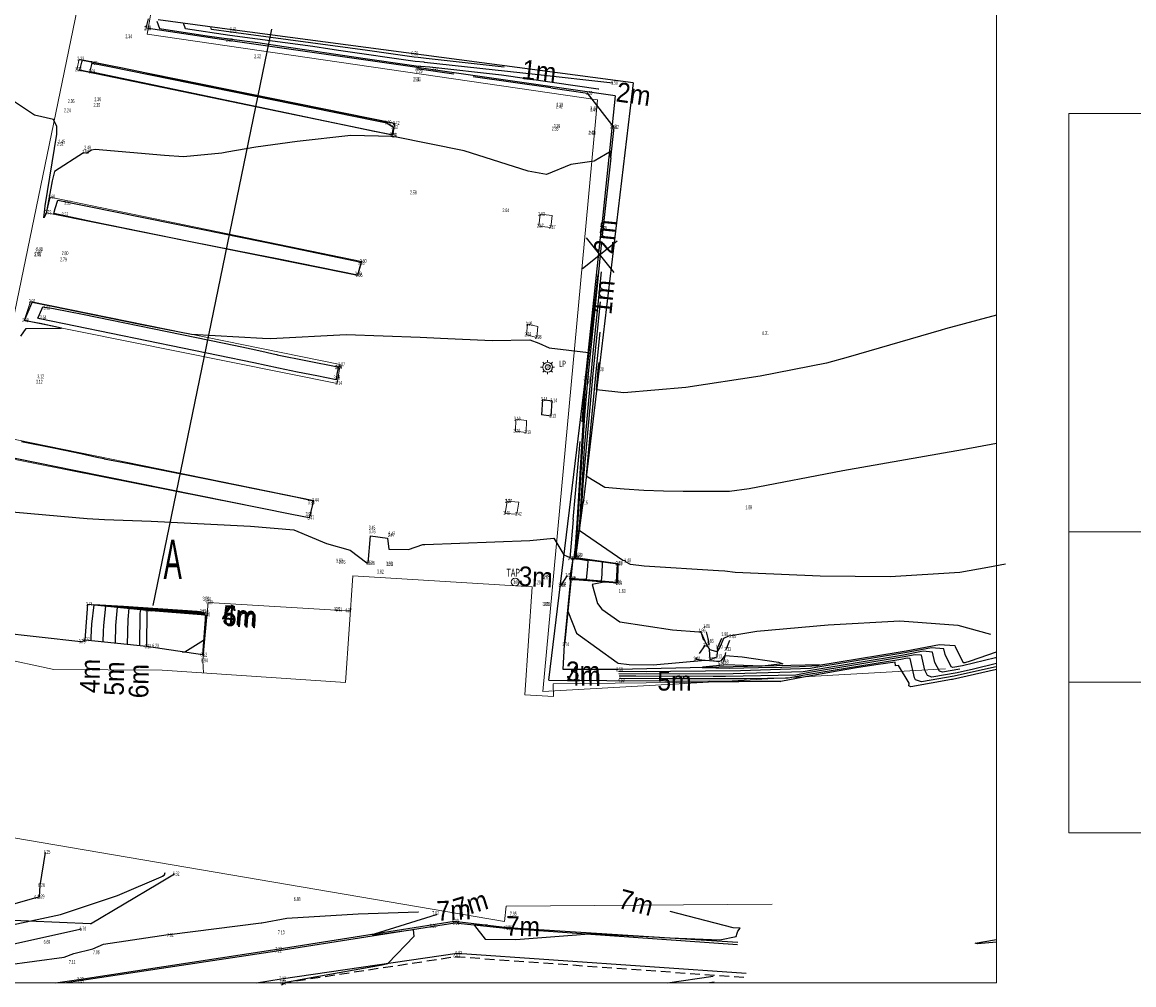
# Model space of a CAD drawing. Extents: x -154 to 271, y -55 to 278.
# Tile 6 of 9: x -12 to 44, y 72 to 121. Entities that reach past the tile are written whole.
import ezdxf
from ezdxf.enums import TextEntityAlignment as Align

# ---------------------------------------------------------------- set-up
doc = ezdxf.new("R2010")
doc.units = 0
doc.header["$PDSIZE"] = 0.2
doc.linetypes.add('DASHED', pattern=[0.75, 0.5, -0.25])
doc.linetypes.add('DASHED0', pattern=[1, 0.5, -0.5])
for name, color, linetype in [('A1_VPM', 7, 'Continuous'), ('INSET', 7, 'Continuous'), ('SECTION D', 7, 'Continuous')]:
    doc.layers.add(name, color=color, linetype=linetype)
doc.styles.add('Arial Narrow', font='arial.ttf', dxfattribs={"height": 1})
doc.styles.add('Arial Unicode MS', font='arial.ttf', dxfattribs={"height": 1})

msp = doc.modelspace()

# ---------------------------------------------------------------- linework, layer by layer
at = {"layer": 'A1_VPM', "color": 7, "lineweight": 18}
for p, q in [((37.252, 72.295), (37.252, 163.302)), ((37.252, 72.295), (37.252, 163.302)), ((-70.143, 72.295), (37.252, 72.295)), ((-70.143, 72.295), (37.252, 72.295))]:
    msp.add_line(p, q, dxfattribs=at)
at = {"layer": 'INSET', "color": 7, "lineweight": 18}
for p, q in [((-3, 137.711), (-6.075, 120.713)), ((-6.075, 120.713), (16.902, 117.354)), ((16.902, 117.354), (14.122, 87.156)), ((14.18, 103.889, 3.085), (14.107, 103.962, 3.085)), ((14.358, 104.067, 3.085), (14.358, 103.962, 3.085)), ((14.609, 103.963, 3.085), (14.535, 103.889, 3.085)), ((14.107, 103.711, 3.085), (14.002, 103.711, 3.085)), ((14.19, 103.524, 3.085), (14.107, 103.459, 3.085)), ((14.358, 103.46, 3.085), (14.358, 103.356, 3.085)), ((14.535, 103.534, 3.085), (14.609, 103.46, 3.085)), ((14.608, 103.711, 3.085), (14.713, 103.711, 3.085)), ((14.122, 87.156), (34.662, 88.312))]:
    msp.add_line(p, q, dxfattribs=at)
at = {"layer": 'INSET', "color": 216, "lineweight": 15}
msp.add_line((-13.258, 104.42, 3.201), (-7.218, 133.805, 1.739), dxfattribs=at)
at = {"layer": 'INSET', "color": 252, "lineweight": 25}
for p, q in [((-6.114, 121.015, 2.249), (-5.996, 121.496, 2.187)), ((-1.743, 120.933, 0.61), (-5.503, 121.434, 1.963)), ((-1.941, 120.384, 2.271), (-6.114, 121.015, 2.249)), ((18.72, 118.223, 0.583), (-1.743, 120.933, 0.61)), ((17.807, 117.568, 2.304), (-1.941, 120.384, 2.271)), ((18.72, 118.223, 0.382), (16.166, 96.795, 1.156)), ((17.807, 117.568, 2.451), (17.112, 110.806, 2.774)), ((16.288, 103.134, 3.061), (17.112, 110.806, 2.774)), ((14.416, 87.735, 3.575), (16.288, 103.134, 3.061)), ((15.816, 94.126, 1.834), (16.166, 96.795, 1.156)), ((15.816, 94.126, 1.834), (16.166, 96.795, 1.156)), ((15.648, 93.945, 3.499), (15.543, 92.941, 3.49)), ((17.92, 93.674, 2.005), (15.648, 93.945, 3.499)), ((15.789, 93.928, 2.738), (15.816, 94.126, 2.272)), ((15.792, 93.999, 1.899), (15.816, 94.126, 1.834)), ((15.792, 93.999, 1.899), (17.945, 93.699, 1.834)), ((17.868, 92.74, 2.018), (17.92, 93.674, 2.005)), ((17.945, 93.699, 1.834), (17.923, 92.684, 1.886)), ((15.553, 92.94, 2.272), (15.212, 89.559, 2.738)), ((15.212, 89.559, 2.738), (15.547, 92.879, 2.272)), ((15.543, 92.941, 3.49), (17.868, 92.74, 2.018)), ((17.923, 92.684, 1.886), (15.547, 92.879, 2.272)), ((-9.462, 89.696, 3.889), (-28.464, 91.86, 3.89)), ((-9.242, 89.786, 3.766), (-9.103, 91.615, 3.735)), ((-9.103, 91.615, 3.735), (-6.083, 91.318, 6.282)), ((-6.083, 91.318, 6.282), (-6.106, 89.452, 6.292)), ((-6.083, 91.318, 6.282), (-3.103, 91.081, 6.298)), ((-3.103, 91.081, 6.298), (-3.254, 89.026, 6.618)), ((-9.462, 89.696, 3.788), (-9.242, 89.786, 3.766)), ((-6.106, 89.452, 6.292), (-9.242, 89.786, 3.766)), ((-3.254, 89.026, 6.618), (-6.106, 89.452, 6.292)), ((15.151, 88.284, 2.738), (15.212, 89.559, 2.738)), ((28.229, 88.528, 2.39), (17.952, 88.279, 2.579)), ((28.229, 88.528, 2.39), (17.952, 88.279, 2.579)), ((17.952, 88.279, 2.579), (15.151, 88.284, 2.738)), ((14.416, 87.735, 4.986), (26.253, 87.673, 5.011)), ((-11.534, 77.268, 6.256), (-11.254, 78.953, 6.246)), ((-11.556, 76.684, 6.294), (-11.534, 77.268, 6.256)), ((-16.95, 75.195, 6.374), (-11.73, 76.646, 6.269)), ((-11.73, 76.646, 6.269), (-11.556, 76.684, 6.294)), ((-8.962, 75.31, 6.405), (-25.334, 76.003, 6.414)), ((0.56, 74.01, 7.127), (9.586, 75.438, 6.896)), ((9.586, 75.438, 6.896), (12.304, 75.112, 7.061)), ((12.304, 75.112, 7.061), (24.07, 74.372, 6.97)), ((-9.561, 72.469, 7.284), (0.56, 74.01, 7.127)), ((0.765, 72.492, 7.121), (9.748, 73.805, 6.921)), ((9.748, 73.805, 6.921), (24.482, 72.782, 6.89)), ((20.476, 72.295, 6.837), (22.809, 72.641, 6.718)), ((-10.742, 72.295, 7.337), (-9.561, 72.469, 7.284)), ((-0.49, 72.295, 7.231), (0.765, 72.492, 7.121))]:
    msp.add_line(p, q, dxfattribs=at)
at = {"layer": 'INSET', "color": 1, "lineweight": 25}
for p, q in [((-5.582, 121.38, 2), (-5.45, 121.003, 2)), ((-5.45, 121.003, 2), (-4.23, 120.812, 2)), ((-4.23, 120.812, 2), (-3.008, 120.63, 2)), ((-2.783, 120.953, 1), (-2.827, 121.078, 1)), ((-1.79, 120.804, 1), (-2.783, 120.953, 1)), ((5.173, 119.875, 1), (-1.789, 120.804, 1)), ((-3.008, 120.63, 2), (-1.909, 120.474, 2)), ((-1.909, 120.474, 2), (-0.424, 120.276, 2)), ((-0.424, 120.276, 2), (0.913, 120.08, 2)), ((0.913, 120.08, 2), (4.819, 119.497, 2)), ((7.549, 119.527, 1), (5.173, 119.875, 1)), ((-8.987, 118.819, 3), (-8.883, 119.234, 3)), ((-8.883, 119.234, 3), (-7.991, 119.056, 3)), ((4.819, 119.497, 2), (7.648, 119.091, 2)), ((7.757, 119.51, 1), (7.549, 119.527, 1)), ((7.648, 119.091, 2), (8.355, 119.035, 2)), ((8.165, 119.468, 1), (7.757, 119.51, 1)), ((12.14, 119.026, 1), (8.165, 119.468, 1)), ((-8.993, 118.796, 3), (-8.987, 118.819, 3)), ((-8.964, 118.786, 3), (-8.993, 118.796, 3)), ((-6.369, 118.237, 3), (-8.964, 118.786, 3)), ((-7.991, 119.056, 3), (5.56, 116.308, 3)), ((8.355, 119.035, 2), (12, 118.632, 2)), ((12, 118.632, 2), (15.877, 118.079, 2)), ((5.363, 115.781, 3), (-6.369, 118.237, 3)), ((15.877, 118.079, 2), (16.939, 117.922, 2)), ((16.939, 117.922, 2), (16.965, 117.918, 2)), ((5.56, 116.308, 3), (6.162, 116.186, 3)), ((5.425, 115.767, 3), (5.363, 115.781, 3)), ((6.404, 115.565, 3), (5.425, 115.767, 3)), ((6.162, 116.186, 3), (6.486, 115.958, 3)), ((6.481, 115.931, 3), (6.404, 115.565, 3)), ((6.485, 115.957, 3), (6.481, 115.931, 3)), ((6.486, 115.958, 3), (6.485, 115.957, 3)), ((-10.838, 111.552, 3), (-10.765, 111.807, 3)), ((-10.765, 111.807, 3), (-10.623, 112.246, 3)), ((-10.623, 112.246, 3), (-3.224, 110.736, 3)), ((-8.853, 111.127, 3), (-10.838, 111.552, 3)), ((-3.859, 110.117, 3), (-8.853, 111.127, 3)), ((-3.224, 110.736, 3), (0.694, 109.942, 3)), ((-0.584, 109.464, 3), (-3.859, 110.117, 3)), ((0.557, 109.248, 3), (-0.584, 109.464, 3)), ((0.694, 109.942, 3), (4.84, 109.081, 3)), ((0.737, 109.211, 3), (0.557, 109.248, 3)), ((4.657, 108.417, 3), (0.737, 109.211, 3)), ((4.84, 109.081, 3), (4.657, 108.417, 3)), ((17.092, 108.586, 2), (16.69, 104.609, 2)), ((-12.328, 106.098, 3), (-11.959, 106.98, 3)), ((-11.959, 106.98, 3), (-11.936, 107.031, 3)), ((-11.936, 107.031, 3), (-10.835, 106.809, 3)), ((-10.835, 106.809, 3), (-10.344, 106.706, 3)), ((-10.344, 106.706, 3), (-6.429, 105.915, 3)), ((-11.924, 106.014, 3), (-12.328, 106.098, 3)), ((-12.517, 105.301, 3), (-12.245, 105.693, 3)), ((-12.245, 105.693, 3), (-10.434, 105.708, 3)), ((-11.522, 105.944, 3), (-11.924, 106.014, 3)), ((-10.434, 105.708, 3), (-11.522, 105.944, 3)), ((-6.429, 105.915, 3), (-3.803, 105.391, 3)), ((17.02, 105.498, 1), (16.817, 103.484, 1)), ((-3.803, 105.391, 3), (-0.184, 105.187, 3)), ((-0.184, 105.187, 3), (0.216, 105.186, 3)), ((0.216, 105.186, 3), (4.078, 105.377, 3)), ((4.078, 105.377, 3), (7.851, 105.246, 3)), ((7.851, 105.246, 3), (8.897, 105.188, 3)), ((8.897, 105.188, 3), (11.534, 105.084, 3)), ((11.534, 105.084, 3), (13.449, 105.102, 3)), ((13.449, 105.102, 3), (13.911, 104.934, 3)), ((13.911, 104.934, 3), (14.433, 104.7, 3)), ((14.433, 104.7, 3), (14.437, 104.699, 3)), ((14.437, 104.699, 3), (16.437, 104.468, 3)), ((16.437, 104.468, 3), (16.341, 103.316, 3)), ((16.69, 104.609, 2), (16.56, 103.314, 2)), ((16.56, 103.314, 2), (16.22, 99.604, 2)), ((16.341, 103.316, 3), (16.304, 103.152, 3)), ((16.817, 103.484, 1), (16.446, 99.524, 1)), ((16.284, 102.931, 3), (16.08, 99.678, 3)), ((16.303, 103.145, 3), (16.284, 102.931, 3)), ((16.304, 103.152, 3), (16.303, 103.145, 3)), ((14.105, 102.071, 6.292), (14.049, 101.285, 6.618)), ((14.105, 102.071, 6.618), (14.598, 101.998, 6.292)), ((14.542, 101.212, 6.618), (14.598, 101.998, 6.292)), ((14.542, 101.212, 6.292), (14.049, 101.285, 6.618)), ((35.518, 99.506, 1), (37.252, 99.834, 1)), ((16.08, 99.678, 3), (15.853, 95.734, 3)), ((16.22, 99.604, 2), (15.979, 95.774, 2)), ((16.446, 99.524, 1), (16.329, 98.165, 1)), ((29.413, 98.447, 1), (35.518, 99.506, 1)), ((16.329, 98.165, 1), (17.273, 97.586, 1)), ((24.64, 97.517, 1), (29.413, 98.447, 1)), ((17.273, 97.586, 1), (18.27, 97.501, 1)), ((18.27, 97.501, 1), (19.269, 97.442, 1)), ((19.269, 97.442, 1), (20.271, 97.405, 1)), ((20.271, 97.405, 1), (21.275, 97.388, 1)), ((21.275, 97.388, 1), (22.28, 97.385, 1)), ((22.28, 97.385, 1), (23.286, 97.391, 1)), ((23.286, 97.391, 1), (23.63, 97.394, 1)), ((23.63, 97.394, 1), (24.64, 97.517, 1)), ((15.853, 95.734, 3), (15.758, 94.555, 3)), ((15.979, 95.769, 2), (15.799, 94.108, 2)), ((15.979, 95.774, 2), (15.979, 95.769, 2)), ((15.758, 94.552, 3), (15.698, 93.999, 3)), ((15.758, 94.555, 3), (15.758, 94.552, 3)), ((15.698, 93.999, 3), (15.693, 93.962, 3)), ((15.693, 93.962, 3), (16.406, 93.855, 3)), ((15.799, 94.108, 2), (15.783, 93.996, 2)), ((15.783, 93.996, 2), (17.053, 93.797, 2)), ((16.406, 93.855, 3), (16.396, 93.539, 3)), ((17.053, 93.797, 2), (17.799, 93.692, 2)), ((17.799, 93.692, 2), (17.819, 93.69, 2)), ((17.819, 93.69, 2), (17.872, 93.685, 2)), ((17.872, 93.685, 2), (17.92, 93.675, 2)), ((17.92, 93.675, 2), (17.875, 92.834, 2)), ((16.396, 93.539, 3), (16.317, 92.874, 3)), ((16.317, 92.874, 3), (15.544, 92.916, 3)), ((17.221, 92.742, 2), (16.626, 92.62, 2)), ((16.626, 92.62, 2), (16.908, 91.655, 2)), ((17.875, 92.733, 2), (17.221, 92.742, 2)), ((17.875, 92.834, 2), (17.875, 92.733, 2)), ((-8.789, 91.584, 4), (-8.908, 90.603, 4)), ((-7.27, 91.495, 4), (-8.789, 91.584, 4)), ((-7.604, 91.468, 5), (-7.693, 90.538, 5)), ((-4.647, 91.279, 5), (-7.604, 91.468, 5)), ((-3.526, 91.248, 4), (-7.27, 91.495, 4)), ((-6.418, 91.351, 6), (-6.437, 91.147, 6)), ((-5.767, 91.31, 6), (-6.418, 91.351, 6)), ((-5.737, 91.304, 6), (-5.767, 91.31, 6)), ((-3.118, 91.097, 6), (-5.737, 91.304, 6)), ((16.908, 91.655, 2), (17.13, 91.365, 2)), ((17.13, 91.365, 2), (18.036, 90.716, 2)), ((-6.437, 91.147, 6), (-6.469, 89.491, 6)), ((-4.509, 91.255, 5), (-4.647, 91.279, 5)), ((-3.15, 91.147, 5), (-4.509, 91.255, 5)), ((-3.282, 91.205, 4), (-3.526, 91.248, 4)), ((-3.182, 91.197, 4), (-3.282, 91.205, 4)), ((-3.147, 91.147, 5), (-3.15, 91.147, 5)), ((-3.113, 91.096, 6), (-3.118, 91.097, 6)), ((28.679, 90.573, 2), (32.328, 90.763, 2)), ((32.328, 90.763, 2), (35.285, 90.549, 2)), ((-8.908, 90.603, 4), (-8.948, 89.94, 4)), ((-7.693, 90.538, 5), (-7.71, 89.623, 5)), ((18.036, 90.716, 2), (20.736, 90.313, 2)), ((20.736, 90.313, 2), (22.078, 90.215, 2)), ((22.078, 90.215, 2), (22.156, 90.214, 2)), ((22.156, 90.214, 2), (22.193, 90.154, 2)), ((23.596, 90, 2), (25.034, 90.241, 2)), ((25.034, 90.241, 2), (28.679, 90.573, 2)), ((35.285, 90.549, 2), (36.947, 90.096, 2)), ((-8.949, 89.929, 4), (-8.952, 89.755, 4)), ((-8.948, 89.94, 4), (-8.949, 89.929, 4)), ((22.193, 90.154, 2), (22.441, 89.579, 2)), ((23.144, 89.399, 2), (23.357, 89.891, 2)), ((23.357, 89.891, 2), (23.596, 90, 2)), ((36.947, 90.096, 2), (36.951, 90.095, 2)), ((22.441, 89.579, 2), (22.615, 89.313, 2)), ((22.615, 89.313, 2), (22.921, 89.228, 2)), ((22.921, 89.228, 2), (23.027, 89.212, 2)), ((23.027, 89.212, 2), (23.144, 89.399, 2)), ((32.586, 89.128, 3), (28.038, 88.38, 3)), ((33.113, 89.04, 4), (32.442, 88.91, 4)), ((33.936, 89.391, 3), (32.586, 89.128, 3)), ((33.427, 89.015, 4), (33.113, 89.04, 4)), ((34.568, 89.339, 3), (33.936, 89.391, 3)), ((34.633, 89.045, 3), (34.568, 89.339, 3)), ((34.952, 88.423, 3), (34.633, 89.045, 3)), ((32.442, 88.91, 4), (27.725, 88.136, 4)), ((31.103, 88.53, 5), (30.117, 88.363, 5)), ((32.086, 88.657, 5), (31.103, 88.53, 5)), ((32.108, 88.476, 5), (32.086, 88.657, 5)), ((32.254, 88.486, 5), (32.108, 88.476, 5)), ((32.256, 88.482, 5), (32.254, 88.486, 5)), ((32.798, 87.591, 5), (32.256, 88.482, 5)), ((33.598, 88.253, 4), (33.427, 89.015, 4)), ((35.518, 88.475, 3), (35.039, 88.391, 3)), ((37.209, 88.888, 3), (35.518, 88.475, 3)), ((37.252, 88.595, 4), (36.082, 88.3, 4)), ((37.213, 88.889, 3), (37.209, 88.888, 3)), ((37.252, 88.903, 3), (37.213, 88.889, 3)), ((19.388, 88.174, 3), (17.967, 88.181, 3)), ((18.041, 87.947, 4), (18.005, 87.947, 4)), ((18.86, 87.941, 4), (18.041, 87.947, 4)), ((22.802, 87.925, 4), (18.86, 87.941, 4)), ((20.621, 88.183, 3), (19.388, 88.174, 3)), ((24.195, 88.217, 3), (20.621, 88.183, 3)), ((23.441, 87.93, 4), (22.802, 87.925, 4)), ((27.015, 88.003, 4), (23.441, 87.93, 4)), ((27.769, 88.329, 3), (24.195, 88.217, 3)), ((27.725, 88.136, 4), (27.015, 88.003, 4)), ((29.132, 88.194, 5), (27.421, 87.894, 5)), ((28.038, 88.38, 3), (27.769, 88.329, 3)), ((30.117, 88.363, 5), (29.132, 88.194, 5)), ((33.735, 87.984, 4), (33.598, 88.253, 4)), ((33.966, 87.899, 4), (33.735, 87.984, 4)), ((35.244, 88.123, 4), (33.966, 87.899, 4)), ((35.039, 88.391, 3), (34.952, 88.423, 3)), ((37.252, 88.292, 5), (35.006, 87.779, 5)), ((36.082, 88.3, 4), (35.244, 88.123, 4)), ((26.215, 87.676, 5), (22.632, 87.692, 5)), ((26.261, 87.677, 5), (26.215, 87.676, 5)), ((27.412, 87.893, 5), (26.261, 87.677, 5)), ((27.421, 87.894, 5), (27.412, 87.893, 5)), ((32.791, 87.445, 5), (32.8, 87.563, 5)), ((32.893, 87.407, 5), (32.791, 87.445, 5)), ((32.8, 87.563, 5), (32.798, 87.591, 5)), ((34.969, 87.771, 5), (32.893, 87.407, 5)), ((35.006, 87.779, 5), (34.969, 87.771, 5)), ((-0.228, 75.364, 7), (1.057, 75.603, 7)), ((1.057, 75.603, 7), (4.702, 75.82, 7)), ((4.702, 75.82, 7), (7.761, 75.917, 7)), ((5.523, 74.795, 7), (8.691, 75.778, 7)), ((7.761, 75.917, 7), (7.769, 75.917, 7)), ((8.691, 75.778, 7), (8.706, 75.782, 7)), ((8.706, 75.782, 7), (8.708, 75.783, 7)), ((23.831, 75.097, 7), (20.614, 75.941, 7)), ((-4.955, 74.765, 7), (-0.25, 75.361, 7)), ((-0.25, 75.361, 7), (-0.228, 75.364, 7)), ((7.509, 75.004, 7), (6.388, 74.851, 7)), ((7.546, 74.67, 7), (7.509, 75.004, 7)), ((11.298, 75.233, 7), (10.631, 75.251, 7)), ((10.631, 75.251, 7), (10.632, 75.229, 7)), ((10.632, 75.229, 7), (11.175, 74.53, 7)), ((24.18, 75.078, 7), (23.831, 75.097, 7)), ((24.029, 74.832, 7), (24.065, 74.931, 7)), ((24.065, 74.931, 7), (24.18, 75.078, 7)), ((-8.299, 74.268, 7), (-4.998, 74.759, 7)), ((-4.998, 74.759, 7), (-4.955, 74.765, 7)), ((6.052, 74.798, 7), (5.428, 74.735, 7)), ((5.428, 74.735, 7), (5.523, 74.795, 7)), ((6.086, 74.803, 7), (6.052, 74.798, 7)), ((6.388, 74.851, 7), (6.086, 74.803, 7)), ((6.2, 73.287, 7), (7.546, 74.67, 7)), ((11.175, 74.53, 7), (12.735, 74.505, 7)), ((12.735, 74.505, 7), (14.287, 74.617, 7)), ((14.287, 74.617, 7), (15.838, 74.745, 7)), ((15.838, 74.745, 7), (16.257, 74.781, 7)), ((16.257, 74.781, 7), (16.443, 74.804, 7)), ((16.443, 74.804, 7), (20.031, 74.625, 7)), ((20.031, 74.625, 7), (20.063, 74.623, 7)), ((20.063, 74.623, 7), (20.194, 74.616, 7)), ((20.194, 74.616, 7), (23.147, 74.486, 7)), ((23.147, 74.486, 7), (23.98, 74.651, 7)), ((23.98, 74.651, 7), (24.029, 74.832, 7)), ((-10.309, 73.607, 7), (-9.817, 73.8, 7)), ((-9.817, 73.8, 7), (-8.849, 74.031, 7)), ((-8.849, 74.031, 7), (-8.299, 74.268, 7)), ((-13.339, 73.197, 7), (-10.309, 73.607, 7)), ((2.301, 72.563, 7), (5.92, 73.214, 7)), ((5.92, 73.214, 7), (6.2, 73.287, 7)), ((0.788, 72.196, 7), (0.987, 72.316, 7)), ((0.987, 72.316, 7), (1.003, 72.322, 7)), ((1.003, 72.322, 7), (2.301, 72.563, 7))]:
    msp.add_line(p, q, dxfattribs=at)
at = {"layer": 'INSET', "color": 170, "lineweight": 25}
msp.add_line((-5.769, 91.553, 3.702), (0.289, 120.963), dxfattribs=at)
at = {"layer": 'INSET', "color": 3, "lineweight": 25}
for p, q in [((-4.117, 120.978, 1.5), (-4.217, 121.263, 1.5)), ((-1.849, 120.639, 1.5), (-4.117, 120.978, 1.5)), ((-1.848, 120.639, 1.5), (-1.849, 120.639, 1.5)), ((2.375, 120.075, 1.5), (-1.848, 120.639, 1.5)), ((3.24, 119.949, 1.5), (2.375, 120.075, 1.5)), ((3.805, 119.86, 1.5), (3.24, 119.949, 1.5)), ((7.598, 119.309, 1.5), (3.805, 119.86, 1.5)), ((-9.51, 118.874, 2.5), (-9.396, 119.281, 2.5)), ((-9.396, 119.281, 2.5), (-9.37, 119.387, 2.5)), ((-9.37, 119.387, 2.5), (-8.388, 119.196, 2.5)), ((-8.388, 119.196, 2.5), (-7.408, 119, 2.5)), ((8.056, 119.272, 1.5), (7.598, 119.309, 1.5)), ((8.081, 119.27, 1.5), (8.056, 119.272, 1.5)), ((13.719, 118.648, 1.5), (8.081, 119.27, 1.5)), ((-11.818, 116.571, 2.5), (-14.817, 118.574, 2.5)), ((6.445, 115.547, 2.5), (-9.51, 118.874, 2.5)), ((-7.408, 119, 2.5), (-6.428, 118.797, 2.5)), ((-6.428, 118.797, 2.5), (-5.651, 118.634, 2.5)), ((-5.651, 118.634, 2.5), (6.42, 116.184, 2.5)), ((17.694, 118.208, 1.5), (13.719, 118.648, 1.5)), ((-10.842, 116.354, 2.5), (-11.818, 116.571, 2.5)), ((-10.671, 116.002, 2.5), (-10.842, 116.354, 2.5)), ((-10.672, 115.612, 2.5), (-10.671, 116.002, 2.5)), ((6.42, 116.184, 2.5), (6.504, 116.165, 2.5)), ((6.547, 116.132, 2.5), (6.446, 115.55, 2.5)), ((6.504, 116.165, 2.5), (6.548, 116.135, 2.5)), ((6.548, 116.135, 2.5), (6.547, 116.132, 2.5)), ((-11.269, 111.943, 2.5), (-10.672, 115.612, 2.5)), ((1.579, 115.232, 2.5), (-0.527, 114.945, 2.5)), ((4.314, 115.53, 2.5), (1.579, 115.232, 2.5)), ((6.43, 115.484, 2.5), (4.314, 115.53, 2.5)), ((6.48, 115.446, 2.5), (6.43, 115.484, 2.5)), ((6.446, 115.55, 2.5), (6.445, 115.547, 2.5)), ((6.562, 115.469, 2.5), (6.48, 115.446, 2.5)), ((10.098, 114.748, 2.5), (6.562, 115.469, 2.5)), ((-9.311, 114.646, 2.5), (-10.802, 113.696, 2.5)), ((-9.144, 114.63, 2.5), (-9.311, 114.646, 2.5)), ((-8.911, 114.787, 2.5), (-9.144, 114.63, 2.5)), ((-8.727, 114.82, 2.5), (-8.911, 114.787, 2.5)), ((-5.181, 114.512, 2.5), (-8.727, 114.82, 2.5)), ((-2.267, 114.633, 2.5), (-4.222, 114.441, 2.5)), ((-2.004, 114.688, 2.5), (-2.267, 114.633, 2.5)), ((-0.527, 114.945, 2.5), (-2.004, 114.688, 2.5)), ((13.368, 113.715, 2.5), (10.098, 114.748, 2.5)), ((17.599, 114.73, 2.5), (16.731, 114.221, 2.5)), ((17.575, 114.464, 2.5), (17.599, 114.73, 2.5)), ((-4.222, 114.441, 2.5), (-5.181, 114.512, 2.5)), ((15.543, 114.053, 2.5), (14.3, 113.539, 2.5)), ((16.731, 114.221, 2.5), (15.543, 114.053, 2.5)), ((-10.802, 113.696, 2.5), (-10.913, 113.216, 2.5)), ((14.3, 113.539, 2.5), (13.368, 113.715, 2.5)), ((-10.913, 113.216, 2.5), (-11.229, 111.56, 2.5)), ((-11.348, 111.337, 2.5), (-11.293, 111.782, 2.5)), ((-11.293, 111.782, 2.5), (-11.269, 111.943, 2.5)), ((-11.229, 111.56, 2.5), (-11.348, 111.337, 2.5)), ((16.828, 107.187, 2.5), (17.127, 110.131, 2.5)), ((16.432, 103.23, 2.5), (16.828, 107.187, 2.5)), ((-11.565, 106.409, 3.5), (-11.392, 106.786, 3.5)), ((-11.392, 106.786, 3.5), (-10.856, 106.715, 3.5)), ((-10.856, 106.715, 3.5), (-9.366, 106.427, 3.5)), ((16.688, 103.399, 1.5), (17.056, 107.042, 1.5)), ((-11.647, 106.212, 3.5), (-11.565, 106.409, 3.5)), ((-11.554, 106.19, 3.5), (-11.647, 106.212, 3.5)), ((-0.624, 103.936, 3.5), (-11.554, 106.19, 3.5)), ((-9.366, 106.427, 3.5), (-2.137, 104.939, 3.5)), ((37.252, 106.366, 0.5), (34.65, 105.665, 0.5)), ((34.437, 105.605, 0.5), (29.689, 104.227, 0.5)), ((34.65, 105.665, 0.5), (34.437, 105.605, 0.5)), ((-2.137, 104.939, 3.5), (-1.24, 104.75, 3.5)), ((-1.24, 104.75, 3.5), (-0.524, 104.597, 3.5)), ((-0.524, 104.597, 3.5), (0.008, 104.481, 3.5)), ((0.008, 104.481, 3.5), (0.358, 104.402, 3.5)), ((0.358, 104.402, 3.5), (0.526, 104.36, 3.5)), ((0.526, 104.36, 3.5), (0.536, 104.356, 3.5)), ((0.536, 104.356, 3.5), (0.559, 104.352, 3.5)), ((0.559, 104.352, 3.5), (3.652, 103.73, 3.5)), ((0.626, 103.671, 3.5), (-0.624, 103.936, 3.5)), ((16.945, 103.569, 0.5), (16.984, 103.954, 0.5)), ((28.586, 103.915, 0.5), (25.194, 103.254, 0.5)), ((29.689, 104.227, 0.5), (28.586, 103.915, 0.5)), ((1.606, 103.468, 3.5), (0.626, 103.671, 3.5)), ((2.586, 103.269, 3.5), (1.606, 103.468, 3.5)), ((3.567, 103.075, 3.5), (2.586, 103.269, 3.5)), ((3.616, 103.467, 3.5), (3.567, 103.075, 3.5)), ((3.633, 103.486, 3.5), (3.616, 103.467, 3.5)), ((3.669, 103.742, 3.5), (3.633, 103.486, 3.5)), ((3.652, 103.73, 3.5), (3.669, 103.743, 3.5)), ((3.669, 103.743, 3.5), (3.669, 103.742, 3.5)), ((16.252, 101.267, 2.5), (16.432, 103.23, 2.5)), ((16.54, 101.851, 1.5), (16.688, 103.399, 1.5)), ((16.852, 102.554, 0.5), (16.943, 103.55, 0.5)), ((16.943, 103.55, 0.5), (16.945, 103.569, 0.5)), ((25.194, 103.254, 0.5), (21.417, 102.683, 0.5)), ((21.417, 102.683, 0.5), (18.246, 102.406, 0.5)), ((18.246, 102.406, 0.5), (16.852, 102.554, 0.5)), ((16.188, 97.94, 1.5), (16.54, 101.851, 1.5)), ((15.868, 95.16, 2.5), (16.252, 101.267, 2.5)), ((-12.476, 99.919, 3.5), (-10.76, 99.575, 3.5)), ((-10.76, 99.575, 3.5), (-9.458, 99.307, 3.5)), ((-9.458, 99.307, 3.5), (-8.631, 99.13, 3.5)), ((-9.792, 98.443, 3.5), (-13.548, 99.205, 3.5)), ((-8.631, 99.13, 3.5), (-8.278, 99.047, 3.5)), ((-8.278, 99.047, 3.5), (-8.269, 99.043, 3.5)), ((-8.268, 99.043, 3.5), (-8.267, 99.043, 3.5)), ((-8.267, 99.043, 3.5), (-6.986, 98.8, 3.5)), ((-6.986, 98.8, 3.5), (-3.299, 98.068, 3.5)), ((1.303, 96.204, 3.5), (-9.792, 98.443, 3.5)), ((-3.299, 98.068, 3.5), (1.491, 97.099, 3.5)), ((16.09, 96.377, 1.5), (16.188, 97.94, 1.5)), ((1.491, 97.099, 3.5), (2.408, 96.898, 3.5)), ((2.397, 96.832, 3.5), (2.199, 96.031, 3.5)), ((2.408, 96.898, 3.5), (2.397, 96.832, 3.5)), ((-13.534, 96.385, 3.5), (-9.133, 95.999, 3.5)), ((-9.133, 95.999, 3.5), (-8.243, 95.949, 3.5)), ((-8.243, 95.949, 3.5), (-5.861, 95.86, 3.5)), ((-5.861, 95.86, 3.5), (-0.793, 95.595, 3.5)), ((2.199, 96.031, 3.5), (1.303, 96.204, 3.5)), ((15.988, 95.441, 1.5), (16.09, 96.377, 1.5)), ((-0.793, 95.595, 3.5), (1.415, 95.409, 3.5)), ((1.415, 95.409, 3.5), (3.071, 94.714, 3.5)), ((16.022, 95.342, 1.5), (15.988, 95.441, 1.5)), ((18.197, 93.852, 1.5), (16.022, 95.342, 1.5)), ((3.071, 94.714, 3.5), (4.291, 94.378, 3.5)), ((5.203, 93.719, 3.5), (5.328, 95.1, 3.5)), ((5.328, 95.1, 3.5), (6.197, 94.989, 3.5)), ((6.197, 94.989, 3.5), (6.256, 94.427, 3.5)), ((8.103, 94.673, 3.5), (13.443, 94.863, 3.5)), ((13.443, 94.863, 3.5), (14.677, 94.996, 3.5)), ((14.677, 94.996, 3.5), (15.194, 94.133, 3.5)), ((15.748, 94.054, 2.5), (15.868, 95.16, 2.5)), ((4.291, 94.378, 3.5), (5.143, 93.723, 3.5)), ((6.256, 94.427, 3.5), (7.267, 94.416, 3.5)), ((7.267, 94.416, 3.5), (7.997, 94.659, 3.5)), ((7.997, 94.659, 3.5), (8.103, 94.673, 3.5)), ((5.143, 93.723, 3.5), (5.197, 93.719, 3.5)), ((5.197, 93.719, 3.5), (5.203, 93.719, 3.5)), ((15.194, 94.133, 3.5), (15.639, 93.928, 3.5)), ((15.639, 93.928, 3.5), (15.483, 92.911, 3.5)), ((15.738, 93.979, 2.5), (15.748, 94.054, 2.5)), ((17.167, 93.764, 2.5), (15.738, 93.979, 2.5)), ((17.145, 93.132, 2.5), (17.167, 93.764, 2.5)), ((18.338, 93.825, 1.5), (18.197, 93.852, 1.5)), ((18.34, 93.774, 1.5), (18.338, 93.825, 1.5)), ((18.585, 93.649, 1.5), (18.34, 93.774, 1.5)), ((19.278, 93.555, 1.5), (18.585, 93.649, 1.5)), ((37.71, 93.656, 1.5), (36.823, 93.487, 1.5)), ((17.106, 92.806, 2.5), (17.145, 93.132, 2.5)), ((23.081, 93.319, 1.5), (19.278, 93.555, 1.5)), ((23.392, 93.296, 1.5), (23.081, 93.319, 1.5)), ((23.922, 93.242, 1.5), (23.392, 93.296, 1.5)), ((24.703, 93.203, 1.5), (23.922, 93.242, 1.5)), ((28.264, 93.053, 1.5), (24.703, 93.203, 1.5)), ((31.826, 93.014, 1.5), (28.264, 93.053, 1.5)), ((35.388, 93.238, 1.5), (31.826, 93.014, 1.5)), ((36.823, 93.487, 1.5), (35.388, 93.238, 1.5)), ((15.483, 92.911, 3.5), (15.48, 92.901, 3.5)), ((15.546, 92.891, 2.5), (17.106, 92.806, 2.5)), ((-8.196, 91.526, 4.5), (-8.299, 90.531, 4.5)), ((-8.05, 91.521, 4.5), (-8.196, 91.526, 4.5)), ((-4.087, 91.263, 4.5), (-8.05, 91.521, 4.5)), ((-7.011, 91.409, 5.5), (-7.065, 90.842, 5.5)), ((-5.207, 91.294, 5.5), (-7.011, 91.409, 5.5)), ((-7.065, 90.842, 5.5), (-7.09, 89.557, 5.5)), ((-5.123, 91.28, 5.5), (-5.207, 91.294, 5.5)), ((-3.134, 91.122, 5.5), (-5.123, 91.28, 5.5)), ((-3.895, 91.23, 4.5), (-4.087, 91.263, 4.5)), ((-3.165, 91.172, 4.5), (-3.895, 91.23, 4.5)), ((-3.164, 91.172, 4.5), (-3.165, 91.172, 4.5)), ((-3.13, 91.122, 5.5), (-3.134, 91.122, 5.5)), ((-3.104, 90.392, 6.5), (-3.013, 91.094, 6.5)), ((15.383, 91.255, 2.5), (15.83, 90.142, 2.5)), ((-8.321, 90.233, 4.5), (-8.331, 89.689, 4.5)), ((-8.299, 90.531, 4.5), (-8.321, 90.233, 4.5)), ((-4.143, 89.191, 6.5), (-3.199, 89.784, 6.5)), ((15.83, 90.142, 2.5), (17.899, 88.637, 2.5)), ((-4.287, 89.18, 6.5), (-4.143, 89.191, 6.5)), ((28.194, 88.501, 2.5), (32.344, 89.184, 2.5)), ((32.344, 89.184, 2.5), (32.657, 89.237, 2.5)), ((33.525, 89.216, 3.5), (32.514, 89.019, 3.5)), ((32.657, 89.237, 2.5), (34.347, 89.566, 2.5)), ((33.997, 89.177, 3.5), (33.525, 89.216, 3.5)), ((34.115, 88.649, 3.5), (33.997, 89.177, 3.5)), ((34.347, 89.566, 2.5), (35.138, 89.502, 2.5)), ((35.138, 89.502, 2.5), (35.151, 89.442, 2.5)), ((35.151, 89.442, 2.5), (35.561, 88.642, 2.5)), ((35.94, 88.72, 2.5), (37.252, 89.192, 2.5)), ((17.899, 88.637, 2.5), (17.963, 88.612, 2.5)), ((17.963, 88.612, 2.5), (18.515, 88.543, 2.5)), ((18.515, 88.543, 2.5), (19.744, 88.524, 2.5)), ((19.744, 88.524, 2.5), (22.397, 88.765, 2.5)), ((23.482, 88.521, 2.5), (22.271, 88.399, 2.5)), ((22.397, 88.765, 2.5), (22.404, 88.766, 2.5)), ((22.404, 88.766, 2.5), (23.081, 88.718, 2.5)), ((23.081, 88.718, 2.5), (23.235, 88.753, 2.5)), ((23.235, 88.753, 2.5), (23.41, 88.993, 2.5)), ((23.41, 88.993, 2.5), (24.288, 88.928, 2.5)), ((24.356, 88.485, 2.5), (23.482, 88.521, 2.5)), ((24.288, 88.928, 2.5), (26.141, 88.653, 2.5)), ((25.312, 88.458, 2.5), (24.357, 88.485, 2.5)), ((26.357, 88.582, 2.5), (25.312, 88.458, 2.5)), ((26.141, 88.653, 2.5), (26.357, 88.582, 2.5)), ((27.217, 88.443, 2.5), (27.836, 88.471, 2.5)), ((32.371, 88.801, 4.5), (27.568, 88.015, 4.5)), ((27.836, 88.471, 2.5), (28.146, 88.492, 2.5)), ((32.514, 89.019, 3.5), (27.881, 88.258, 3.5)), ((28.146, 88.492, 2.5), (28.194, 88.501, 2.5)), ((32.702, 88.865, 4.5), (32.371, 88.801, 4.5)), ((32.857, 88.853, 4.5), (32.702, 88.865, 4.5)), ((33.08, 87.856, 4.5), (32.857, 88.853, 4.5)), ((34.344, 88.203, 3.5), (34.115, 88.649, 3.5)), ((35.561, 88.642, 2.5), (35.575, 88.637, 2.5)), ((35.575, 88.637, 2.5), (35.656, 88.651, 2.5)), ((35.656, 88.651, 2.5), (35.94, 88.72, 2.5)), ((21.095, 88.05, 3.5), (17.986, 88.064, 3.5)), ((23.818, 88.072, 3.5), (21.095, 88.05, 3.5)), ((22.271, 88.399, 2.5), (22.249, 88.383, 2.5)), ((22.249, 88.383, 2.5), (23.628, 88.347, 2.5)), ((23.628, 88.347, 2.5), (25.114, 88.38, 2.5)), ((27.392, 88.166, 3.5), (23.818, 88.072, 3.5)), ((25.114, 88.38, 2.5), (26.31, 88.412, 2.5)), ((26.31, 88.412, 2.5), (27.217, 88.443, 2.5)), ((27.568, 88.015, 4.5), (26.638, 87.84, 4.5)), ((27.881, 88.258, 3.5), (27.392, 88.166, 3.5)), ((35.106, 87.947, 4.5), (33.43, 87.653, 4.5)), ((34.502, 88.145, 3.5), (34.344, 88.203, 3.5)), ((35.381, 88.299, 3.5), (34.502, 88.145, 3.5)), ((37.15, 88.398, 4.5), (35.106, 87.947, 4.5)), ((37.252, 88.425, 4.5), (37.15, 88.398, 4.5)), ((18.072, 87.83, 4.5), (18.023, 87.83, 4.5)), ((20.567, 87.812, 4.5), (18.072, 87.83, 4.5)), ((24.508, 87.801, 4.5), (20.567, 87.812, 4.5)), ((26.638, 87.84, 4.5), (24.508, 87.801, 4.5)), ((33.127, 87.764, 4.5), (33.08, 87.856, 4.5)), ((33.43, 87.653, 4.5), (33.127, 87.764, 4.5)), ((-7.59, 76.75, 6.5), (-5.233, 77.755, 6.5)), ((-5.28, 77.748, 6.5), (-5.19, 77.807, 6.5)), ((-5.233, 77.755, 6.5), (-5.28, 77.748, 6.5)), ((-5.19, 77.807, 6.5), (-5.151, 77.932, 6.5)), ((-10.497, 75.786, 6.5), (-7.59, 76.75, 6.5)), ((-12.965, 75.253, 6.5), (-10.497, 75.786, 6.5)), ((36.165, 74.322, 6.5), (37.151, 74.49, 6.5)), ((36.293, 74.286, 6.5), (36.165, 74.322, 6.5)), ((37.252, 74.366, 6.5), (36.293, 74.286, 6.5)), ((37.151, 74.49, 6.5), (37.252, 74.507, 6.5))]:
    msp.add_line(p, q, dxfattribs=at)
at = {"layer": 'INSET', "color": 252, "lineweight": 15}
for p, q in [((-9.652, 118.895, 2.363), (-9.537, 119.439, 2.328)), ((-9.537, 119.439, 2.328), (6.558, 116.162, 2.422)), ((-9.652, 118.895, 2.363), (6.446, 115.547, 2.497)), ((6.558, 116.162, 2.422), (6.446, 115.547, 2.497)), ((-11.199, 111.59, 2.731), (-11.012, 112.397, 2.677)), ((-11.012, 112.397, 2.677), (4.876, 109.113, 2.802)), ((4.671, 108.397, 2.86), (-11.199, 111.59, 2.731)), ((13.981, 111.516, 2.422), (13.912, 110.911, 2.328)), ((13.981, 111.516, 2.328), (14.59, 111.452, 2.422)), ((14.521, 110.847, 2.328), (14.59, 111.452, 2.422)), ((14.521, 110.847, 2.422), (13.912, 110.911, 2.328)), ((4.876, 109.113, 2.802), (4.671, 108.397, 2.86)), ((-12.019, 107.068, 2.923), (-12.353, 106.093, 2.981)), ((3.778, 103.844, 3.071), (-12.019, 107.068, 2.923)), ((-12.353, 106.093, 2.981), (3.628, 102.885, 3.139)), ((13.339, 105.909, 2.328), (13.279, 105.363, 2.422)), ((13.339, 105.909, 2.422), (13.861, 105.782, 2.328)), ((13.801, 105.236, 2.422), (13.861, 105.782, 2.328)), ((13.801, 105.236, 2.328), (13.279, 105.363, 2.422)), ((3.628, 102.885, 3.139), (3.778, 103.844, 3.071)), ((12.733, 101.063, 2.422), (12.713, 100.445, 2.328)), ((12.733, 101.063, 2.328), (13.283, 100.996, 2.422)), ((13.263, 100.378, 2.328), (13.283, 100.996, 2.422)), ((13.263, 100.378, 2.422), (12.713, 100.445, 2.328)), ((-13.558, 100.179, 3.274), (2.434, 96.912, 3.439)), ((2.206, 96.019, 3.465), (-13.782, 99.196, 3.343)), ((2.434, 96.912, 3.439), (2.206, 96.019, 3.465)), ((12.297, 96.873, 2.328), (12.197, 96.254, 2.422)), ((12.297, 96.873, 2.422), (12.895, 96.827, 2.328)), ((12.795, 96.208, 2.422), (12.895, 96.827, 2.328)), ((12.795, 96.208, 2.328), (12.197, 96.254, 2.422))]:
    msp.add_line(p, q, dxfattribs=at)
at = {"layer": 'INSET', "color": 216, "lineweight": 25}
for p, q in [((9.567, 118.669, 2.36), (7.683, 118.938, 2.387)), ((9.567, 118.669, 2.345), (9.567, 118.669, 2.387)), ((14.516, 117.962, 2.359), (10.557, 118.528, 2.387)), ((14.516, 117.962, 2.379), (16.401, 117.693, 2.387)), ((17.75, 115.946, 2.364), (16.401, 117.693, 2.415)), ((17.578, 114.404, 2.492), (17.75, 115.946, 2.415)), ((17.578, 114.404, 2.674), (17.134, 110.429, 2.415)), ((17.907, 110.142, 2.662), (16.139, 108.729, 2.415)), ((16.317, 110.319, 2.662), (17.729, 108.551, 2.415)), ((16.912, 108.441, 3.062), (16.469, 104.466, 2.415)), ((16.469, 104.466, 2.985), (16.297, 102.924, 2.415)), ((16.469, 104.466, 3.321), (16.469, 104.466, 2.415)), ((16.116, 100.925, 3.181), (16.297, 102.924, 3.598)), ((16.116, 100.925, 2.955), (16.116, 100.925, 3.598)), ((15.665, 95.945, 3.169), (16.025, 99.929, 3.598)), ((15.665, 95.945, 3.479), (15.484, 93.945, 3.598)), ((15.07, 92.604, 2.948), (15.367, 93.083, 3.679)), ((-5.52, 77.348, 6.52), (-4.669, 77.851, 6.701)), ((-8.962, 75.31, 6.556), (-5.52, 77.348, 6.701)), ((-9.423, 75.037, 6.707), (-13.327, 74.166, 6.701))]:
    msp.add_line(p, q, dxfattribs=at)
at = {"layer": 'INSET', "color": 6, "lineweight": 15}
for p, q in [((4.415, 93.068), (4.046, 87.62)), ((4.415, 93.068), (13.565, 92.508)), ((13.565, 92.508), (13.192, 87.001)), ((-2.959, 91.699, 6.387), (-3.224, 88.73, 6.941)), ((-2.959, 91.699, 6.387), (4.124, 91.284, 4.368)), ((-10.831, 88.293), (-23.185, 90.888)), ((4.124, 91.284, 4.368), (4.293, 91.273, 4.368)), ((-3.224, 88.73, 6.941), (-3.191, 88.115, 6.941)), ((-10.831, 88.293), (-5.301, 88.259)), ((-5.301, 88.259), (4.046, 87.62)), ((14.638, 87.547), (25.694, 87.668)), ((14.652, 86.902), (14.638, 87.547)), ((13.192, 87.001), (14.652, 86.902)), ((12.163, 75.423), (-16.956, 80.384)), ((12.24, 76.205), (12.163, 75.423)), ((25.817, 76.314), (12.24, 76.205))]:
    msp.add_line(p, q, dxfattribs=at)
at = {"layer": 'INSET', "color": 4, "linetype": 'DASHED', "lineweight": 25}
for p, q in [((22.164, 90.255, 1.988), (22.381, 89.514, 2.076)), ((22.58, 89.728, 1.825), (22.394, 90.488, 1.859)), ((22.658, 88.8, 2.216), (22.58, 89.728, 1.825)), ((23.043, 89.426, 1.9), (23.322, 90.07, 1.899)), ((23.474, 89.311, 2.327), (23.727, 89.966, 2.048)), ((22.381, 89.514, 2.076), (21.899, 88.818, 2.405)), ((23.006, 88.932, 2.131), (23.043, 89.426, 1.9)), ((23.346, 88.667, 2.677), (23.474, 89.311, 2.327)), ((21.899, 88.818, 2.405), (23.346, 88.667, 2.677)), ((22.658, 88.8, 2.216), (23.006, 88.932, 2.131))]:
    msp.add_line(p, q, dxfattribs=at)
at = {"layer": 'INSET', "color": 5, "lineweight": 25}
for p, q in [((9.618, 75.335, 6.963), (0.549, 73.909, 7.122)), ((12.224, 75.062, 7.058), (9.618, 75.335, 6.963)), ((24.04, 74.238, 6.888), (12.224, 75.062, 7.058)), ((0.549, 73.909, 7.122), (-9.528, 72.389, 7.27)), ((-9.528, 72.389, 7.27), (-10.191, 72.295, 7.331))]:
    msp.add_line(p, q, dxfattribs=at)
at = {"layer": 'INSET', "color": 252, "linetype": 'DASHED', "lineweight": 25}
for p, q in [((0.779, 72.284, 7.002), (9.657, 73.635, 6.916)), ((9.657, 73.635, 6.916), (24.475, 72.572, 6.665))]:
    msp.add_line(p, q, dxfattribs=at)
at = {"layer": 'INSET', "color": 252, "linetype": 'DASHED0', "lineweight": 25}
msp.add_line((22.855, 72.33, 6.685), (22.619, 72.295, 6.802), dxfattribs=at)
at = {"layer": 'INSET', "color": 7, "lineweight": 18}
msp.add_circle((14.358, 103.711, 3.085), 0.251, dxfattribs=at)
at = {"layer": 'INSET', "color": 1, "lineweight": 18}
msp.add_circle((14.358, 103.711, 3.085), 0.125, dxfattribs=at)
at = {"layer": 'INSET', "color": 216, "lineweight": 15}
msp.add_circle((12.703, 92.752, 3.844), 0.2, dxfattribs=at)
at = {"layer": 'INSET', "color": 1, "lineweight": 0}
for p in [(-1.79, 120.804, 1), (-3.182, 91.197, 4), (23.596, 90, 2)]:
    msp.add_point(p, dxfattribs=at)
at = {"layer": 'INSET', "color": 3, "lineweight": 0}
for p in [(-8.268, 99.043, 3.5), (15.48, 92.901, 3.5), (24.356, 88.485, 2.5)]:
    msp.add_point(p, dxfattribs=at)
at = {"layer": 'INSET', "color": 252, "lineweight": 0}
for p in [(12.703, 92.752, 3.844), (12.703, 92.752, 3.844), (23.129, 88.558, 1.711), (23.129, 88.558, 1.711)]:
    msp.add_point(p, dxfattribs=at)
at = {"layer": 'INSET', "color": 216, "lineweight": 0}
msp.add_point((15.07, 92.604, 3.679), dxfattribs=at)
at = {"layer": 'SECTION D', "color": 7, "lineweight": 18}
for p, q in [((40.95, 116.657), (40.95, 79.956)), ((186.134, 116.657), (40.95, 116.657)), ((40.95, 79.956), (186.134, 79.956))]:
    msp.add_line(p, q, dxfattribs=at)
at = {"layer": 'SECTION D', "color": 3, "lineweight": 18}
for p, q in [((40.95, 95.316), (79.35, 95.316)), ((40.95, 87.636), (186.134, 87.636))]:
    msp.add_line(p, q, dxfattribs=at)

# ---------------------------------------------------------------- texts
at = {"layer": 'INSET', "color": 7, "style": 'Arial Narrow', "width": 0.5}
for s, p in [(' 2.25', (-6.076, 121.011)), (' 2.25', (-6.065, 121.036)), (' 0.61', (-1.694, 120.954)), (' 2.34', (-7.033, 120.602)), (' 2.27', (-1.892, 120.405)), (' 2.32', (-0.46, 119.584)), (' 0.58', (7.557, 119.729)), (' 2.33', (-9.488, 119.461)), (' 3.03', (-8.804, 119.246)), (' 2.35', (7.732, 118.959)), (' 2.36', (-9.603, 118.916)), (' 3.03', (-8.913, 118.812)), (' 2.34', (7.631, 118.403)), (' 2.33', (7.691, 118.406)), (' 2.29', (7.787, 118.837)), (' 2.30', (8.586, 118.911)), (' 1.50', (17.744, 118.229)), (' 2.36', (-9.972, 117.292)), (' 2.36', (-8.616, 117.39)), (' 2.39', (16.45, 117.714)), (' 2.24', (-10.167, 116.82)), (' 2.35', (-8.66, 117.09)), (' 2.42', (14.931, 117.018)), (' 2.33', (14.949, 117.107)), (' 2.42', (16.684, 116.928)), (' 2.49', (16.686, 116.851)), (' 3.02', (6.196, 116.208)), (' 2.42', (6.607, 116.183)), (' 3.04', (6.45, 115.587)), (' 2.50', (6.495, 115.568)), (' 3.02', (6.532, 115.97)), (' 2.35', (14.717, 115.886)), (' 2.39', (14.812, 116.024)), (' 2.47', (16.579, 115.681)), (' 2.38', (16.621, 115.674)), (' 2.45', (17.692, 115.987)), (' 2.42', (17.799, 115.967)), (' 2.31', (-10.526, 115.111)), (' 2.45', (-10.454, 115.222)), (' 2.50', (-9.233, 114.705)), (' 2.49', (-9.134, 114.92)), (' 2.68', (-10.963, 112.418)), (' 2.58', (7.487, 112.631)), (' 2.73', (-11.15, 111.611)), (' 3.35', (-10.158, 112.105)), (' 2.64', (12.203, 111.726)), (' 3.37', (-10.289, 111.521)), (' 2.63', (14.03, 111.537)), (' 2.67', (13.961, 110.932)), (' 2.67', (14.57, 110.868)), (' 2.77', (17.161, 110.827)), (' 2.71', (17.192, 110.803)), (' 2.60', (-11.685, 109.481)), (' 2.75', (-11.681, 109.454)), (' 2.60', (-11.623, 109.669)), (' 2.73', (-11.586, 109.737)), (' 2.80', (-10.285, 109.533)), (' 2.79', (-10.363, 109.213)), (' 3.33', (4.831, 109.048)), (' 2.80', (4.925, 109.134)), (' 3.39', (4.67, 108.492)), (' 2.86', (4.72, 108.418)), (' 2.92', (-11.97, 107.089)), (' 3.62', (-11.217, 106.75)), (' 2.98', (-12.304, 106.114)), (' 3.64', (-11.403, 106.266)), (' 2.95', (13.388, 105.93)), (' 2.98', (13.328, 105.384)), (' 0.31', (25.454, 105.454)), (' 2.98', (13.85, 105.257)), (' 3.64', (3.661, 103.713)), (' 3.64', (3.684, 103.732)), (' 3.07', (3.827, 103.865)), (' 3.09', (14.407, 103.732)), (' 3.12', (-11.524, 103.248)), (' 3.68', (3.585, 103.192)), (' 3.06', (16.337, 103.155)), (' 0.38', (17.025, 103.61)), (' 3.12', (-11.598, 102.969)), (' 3.14', (3.677, 102.906)), (' 3.06', (16.346, 102.945)), (' 3.14', (14.154, 102.092)), (' 3.14', (14.647, 102.019)), (' 3.16', (12.782, 101.084)), (' 3.13', (14.591, 101.233)), (' 3.20', (12.762, 100.466)), (' 3.19', (13.312, 100.399)), (' 3.44', (2.483, 96.933)), (' 3.37', (12.325, 96.886)), (' 3.37', (12.346, 96.894)), (' 3.95', (2.27, 96.812)), (' 3.40', (12.246, 96.275)), (' 1.16', (16.215, 96.816)), (' 1.09', (24.595, 96.562)), (' 3.98', (2.158, 96.22)), (' 3.47', (2.255, 96.04)), (' 3.42', (12.844, 96.229)), (' 3.45', (5.376, 95.528)), (' 3.46', (5.382, 95.333)), (' 3.47', (6.349, 95.156)), (' 3.47', (6.384, 95.218)), (' 1.90', (15.841, 94.02)), (' 1.83', (15.865, 94.147)), (' 1.79', (15.949, 94.134)), (' 1.79', (15.949, 94.134)), (' 3.52', (3.714, 93.838)), (' 3.76', (3.849, 93.768)), (' 3.50', (5.252, 93.74)), (' 3.76', (5.344, 93.723)), (' 3.53', (6.258, 93.692)), (' 3.75', (6.292, 93.662)), (' 3.60', (15.533, 93.966)), (' 3.50', (15.697, 93.966)), (' 2.01', (17.969, 93.695)), (' 1.83', (17.994, 93.72)), (' 1.48', (18.412, 93.854)), (' 1.48', (18.412, 93.854)), (' 3.82', (5.802, 93.283)), (' 3.81', (14.287, 92.993)), (' 3.60', (14.349, 93.107)), (' 3.58', (15.416, 93.104)), (' 3.49', (15.592, 92.962)), (' 2.27', (15.596, 92.9)), (' 3.84', (12.752, 92.773)), (' 3.84', (12.752, 92.773)), (' 4.20', (13.812, 92.73)), (' 3.58', (15.056, 92.615)), (' 3.68', (15.119, 92.625)), (' 2.02', (17.917, 92.761)), (' 1.89', (17.972, 92.705)), (' 3.70', (-3.099, 91.905)), (' 3.86', (-3.002, 91.868)), (' 1.63', (18.139, 92.289)), (' 3.74', (-9.054, 91.636)), (' 6.28', (-6.034, 91.339)), (' 3.79', (-3.244, 91.262)), (' 3.92', (-3.134, 91.222)), (' 6.39', (-2.91, 91.72)), (' 3.71', (3.607, 91.373)), (' 3.91', (3.685, 91.355)), (' 4.37', (4.173, 91.305)), (' 3.88', (14.245, 91.635)), (' 3.71', (14.302, 91.625)), (' 6.30', (-3.054, 91.102)), (' 1.99', (22.213, 90.276)), (' 1.86', (22.443, 90.509)), (' 1.90', (23.371, 90.091)), (' 3.79', (-9.413, 89.717)), (' 3.77', (-9.193, 89.807)), (' 6.29', (-6.057, 89.473)), (' 6.29', (-5.666, 89.503)), (' 2.74', (15.261, 89.58)), (' 2.08', (22.43, 89.535)), (' 1.83', (22.629, 89.749)), (' 2.05', (23.776, 89.987)), (' 6.62', (-3.205, 89.047)), (' 2.13', (23.055, 88.953)), (' 1.90', (23.092, 89.447)), (' 2.33', (23.523, 89.332)), (' 6.94', (-3.175, 88.751)), (' 2.40', (21.948, 88.839)), (' 2.22', (22.707, 88.821)), (' 1.71', (23.178, 88.579)), (' 1.71', (23.178, 88.579)), (' 2.68', (23.395, 88.688)), (' 2.58', (18.001, 88.3)), (' 2.58', (18.001, 88.3)), (' 4.99', (18.091, 87.737)), (' 6.25', (-11.205, 78.974)), (' 6.52', (-4.62, 77.872)), (' 6.26', (-11.485, 77.289)), (' 6.27', (-11.681, 76.667)), (' 6.29', (-11.507, 76.705)), (' 6.88', (1.555, 76.57)), (' 7.02', (8.622, 75.857)), (' 6.90', (9.635, 75.459)), (' 6.96', (9.667, 75.356)), (' 7.35', (12.581, 75.821)), (' 6.70', (-9.374, 75.058)), (' 7.01', (-4.911, 74.728)), (' 7.10', (0.747, 74.867)), (' 6.95', (8.49, 75.205)), (' 7.06', (12.273, 75.083)), (' 7.06', (12.353, 75.133)), (' 6.69', (-11.207, 74.388)), (' 7.06', (-8.688, 73.856)), (' 7.12', (0.598, 73.93)), (' 7.13', (0.609, 74.031)), (' 6.92', (9.706, 73.656)), (' 6.92', (9.797, 73.826)), (' 7.11', (-9.916, 73.353)), (' 7.28', (-9.512, 72.49)), (' 7.12', (0.814, 72.513)), (' 7.27', (-9.479, 72.41)), (' 7.00', (0.828, 72.305))]:
    msp.add_text(s, height=0.2, dxfattribs=at).set_placement(p, align=Align.MIDDLE)
at = {"layer": 'INSET', "color": 1, "style": 'Arial Narrow', "width": 0.9}
for s, rotation, p in [('1m', 353.6586, (13.929, 118.827)), ('1m', 353.6586, (13.929, 118.827)), ('2m', 351.8131, (18.747, 117.662)), ('2m', 351.8131, (18.747, 117.662)), ('2m', 84.2387, (17.272, 110.377)), ('2m', 84.2387, (17.272, 110.377)), ('1m', 84.2426, (17.2, 107.289)), ('1m', 84.2426, (17.2, 107.289)), ('3m', 356.8898, (13.747, 93.014)), ('3m', 356.8898, (13.747, 93.014)), ('4m', 355.4674, (-1.386, 91.055)), ('4m', 355.4674, (-1.386, 91.055)), ('5m', 355.4674, (-1.353, 91.004)), ('5m', 355.4674, (-1.353, 91.004)), ('6m', 355.4674, (-1.319, 90.954)), ('6m', 355.4674, (-1.319, 90.954)), ('4m', 88.9119, (-8.986, 87.956)), ('4m', 88.9119, (-8.986, 87.956)), ('5m', 88.9119, (-7.745, 87.823)), ('5m', 88.9119, (-7.745, 87.823)), ('6m', 88.9119, (-6.503, 87.691)), ('6m', 88.9119, (-6.503, 87.691)), ('3m', 359.7407, (16.167, 88.189)), ('3m', 359.7407, (16.167, 88.189)), ('4m', 359.7407, (16.205, 87.955)), ('4m', 359.7407, (16.205, 87.955)), ('5m', 359.7407, (20.832, 87.7)), ('5m', 359.7407, (20.832, 87.7)), ('7m', 345.3028, (18.873, 76.397)), ('7m', 345.3028, (18.873, 76.397)), ('7m', 2.6778, (9.568, 76.001)), ('7m', 2.6778, (9.568, 76.001)), ('7m', 17.2278, (10.427, 76.316)), ('7m', 17.2278, (10.427, 76.316)), ('7m', 358.4299, (13.098, 75.183)), ('7m', 358.4299, (13.098, 75.183))]:
    msp.add_text(s, height=1, rotation=rotation, dxfattribs=at).set_placement(p, align=Align.MIDDLE)
at = {"layer": 'INSET', "color": 7, "style": 'Arial Unicode MS', "width": 0.5}
msp.add_text('LP', height=0.3135, dxfattribs=at).set_placement((14.955, 103.636), align=Align.BOTTOM_LEFT)
at = {"layer": 'INSET', "color": 170, "style": 'Arial Narrow', "width": 0.5}
msp.add_text('A', height=2, dxfattribs=at).set_placement((-5.234, 92.312), align=Align.BOTTOM_LEFT)
at = {"layer": 'INSET', "color": 1, "style": 'Arial Narrow', "width": 0.5}
msp.add_text('TAP', height=0.4, dxfattribs=at).set_placement((12.269, 92.909), align=Align.BOTTOM_LEFT)

doc.saveas('drawing.dxf')
